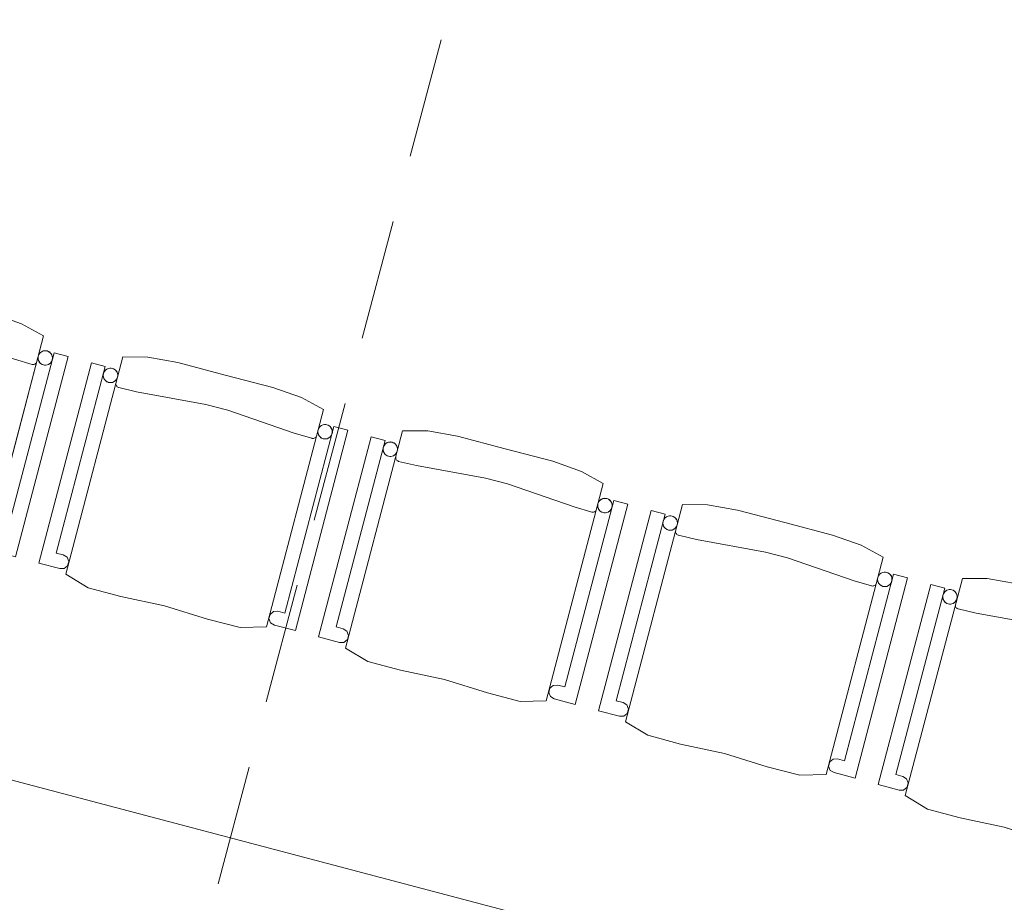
# Model space of a CAD drawing. Header units: millimetres. Extents: x -176817 to 18864955, y -12996033 to 201123.
# Tile 254 of 256: x 171655 to 173696, y 523 to 2353. Entities that reach past the tile are written whole.
import ezdxf
from ezdxf.enums import TextEntityAlignment as Align

# ---------------------------------------------------------------- set-up
doc = ezdxf.new("R2010")
doc.units = ezdxf.units.MM
doc.header["$MEASUREMENT"] = 0
doc.linetypes.add('Przerywana długa', pattern=[390, 250, -140])
for name, color, linetype in [('213-A Wymiarowanie wewnętrzne', 7, 'Continuous'), ('215-A Wymiarowanie wewnętrzne 1_50', 7, 'Continuous'), ('320-W Umeblowanie', 7, 'Continuous'), ('410-K Osie', 7, 'Continuous')]:
    doc.layers.add(name, color=color, linetype=linetype)
doc.styles.add('STYL_AUTOMATYCZNY_4', font='arial.ttf')
doc.styles.add('STYL_AUTOMATYCZNY_8', font='ARIALN.TTF')
doc.dimstyles.new('STYL_AUTOMATYCZNY__3', dxfattribs={"dimtxt": 64.999998, "dimasz": 47.5, "dimexe": 0.18, "dimexo": 0.0625, "dimgap": 0, "dimtad": 1, "dimdec": 1, "dimlfac": 0.1, "dimzin": 0, "dimdsep": 46, "dimtxsty": 'STYL_AUTOMATYCZNY_4', "dimblk": 'ARROWHEAD_11', "dimblk1": 'ARROWHEAD_11', "dimblk2": 'ARROWHEAD_11', "dimcen": 0.09, "dimclrd": 30, "dimclre": 30, "dimclrt": 30, "dimazin": 0, "dimtfac": 1, "dimtdec": 4, "dimtmove": 0, "dimatfit": 3, "dimfxl": 0, "dimtolj": 1, "dimtzin": 0, "dimarcsym": 0})

# ---------------------------------------------------------------- blocks, each defined once
blk = doc.blocks.new('Krzesło 06 27[393]_2', base_point=(171107.6, 1355.6))
at = {"layer": '320-W Umeblowanie', "color": 254, "linetype": 'Continuous', "lineweight": 0, "true_color": 0xcccccc}
for p, q in [((171288.1, 1806.8), (171169.8, 1356.3)), ((171340, 1806.3), (171288.1, 1806.8)), ((171401.9, 1795.2), (171340, 1806.3)), ((171222.8, 1794.4), (171113.8, 1379.2)), ((171150.3, 1400.1), (171251.9, 1786.8)), ((171251.9, 1786.8), (171222.8, 1794.4)), ((171500.6, 1769.3), (171401.9, 1795.2)), ((171599.2, 1743.4), (171500.6, 1769.3)), ((171273.7, 1751), (171273.8, 1752.4)), ((171273.8, 1749.6), (171273.7, 1751)), ((171274.2, 1748.3), (171273.8, 1749.6)), ((171274.8, 1747), (171274.2, 1748.3)), ((171275.6, 1745.8), (171274.8, 1747)), ((171276.6, 1744.9), (171275.6, 1745.8)), ((171277.8, 1744.1), (171276.6, 1744.9)), ((171279, 1743.5), (171277.8, 1744.1)), ((171279.7, 1743.3), (171279, 1743.5)), ((171316.7, 1734.6), (171279.7, 1743.3)), ((171658.6, 1722.6), (171599.2, 1743.4)), ((171460.2, 1708.3), (171316.7, 1734.6)), ((171704, 1697.6), (171658.6, 1722.6)), ((171505.7, 1696.4), (171460.2, 1708.3)), ((171643.6, 1648.8), (171505.7, 1696.4)), ((171585.7, 1247.1), (171704, 1697.6)), ((171725.8, 1662.3), (171624.2, 1275.6)), ((171645.8, 1239.5), (171754.8, 1654.7)), ((171754.8, 1654.7), (171725.8, 1662.3)), ((171680.1, 1638.1), (171643.6, 1648.8)), ((171680.8, 1638), (171680.1, 1638.1)), ((171682.2, 1637.9), (171680.8, 1638)), ((171683.6, 1638), (171682.2, 1637.9)), ((171685, 1638.4), (171683.6, 1638)), ((171686.2, 1638.9), (171685, 1638.4)), ((171687.4, 1639.8), (171686.2, 1638.9)), ((171688.3, 1640.8), (171687.4, 1639.8)), ((171164.8, 1396.3), (171150.3, 1400.1)), ((171172.6, 1391.2), (171164.8, 1396.3)), ((171176, 1382.6), (171172.6, 1391.2)), ((171113.8, 1379.2), (171157.3, 1367.8)), ((171157.3, 1367.8), (171166.4, 1367.8)), ((171166.4, 1367.8), (171173.6, 1373.6)), ((171173.6, 1373.6), (171176, 1382.6)), ((171169.8, 1356.3), (171216.1, 1328.3)), ((171216.1, 1328.3), (171283.9, 1310.2)), ((171283.9, 1310.2), (171374.9, 1290.7)), ((171374.9, 1290.7), (171463.7, 1263)), ((171593.3, 1273), (171590.9, 1264.1)), ((171600.5, 1278.9), (171593.3, 1273)), ((171609.7, 1279.4), (171600.5, 1278.9)), ((171624.2, 1275.6), (171609.7, 1279.4)), ((171463.7, 1263), (171531.6, 1245.5)), ((171531.6, 1245.5), (171585.7, 1247.1)), ((171590.9, 1264.1), (171594.3, 1255.4)), ((171594.3, 1255.4), (171602.2, 1250.9)), ((171602.2, 1250.9), (171645.8, 1239.5))]:
    blk.add_line(p, q, dxfattribs=at)
at = {"layer": '320-W Umeblowanie', "color": 254, "linetype": 'Continuous', "lineweight": 0, "true_color": 0xcccccc, "flags": 128}
for points in [[(171169.8, 1356.3), (171216.1, 1328.3), (171283.9, 1310.2), (171374.9, 1290.7), (171463.7, 1263), (171531.6, 1245.5), (171585.7, 1247.1), (171704, 1697.6), (171658.6, 1722.6), (171599.2, 1743.4), (171500.6, 1769.3), (171401.9, 1795.2), (171340, 1806.3), (171288.1, 1806.8)], [(171113.8, 1379.2), (171157.3, 1367.8), (171166.4, 1367.8), (171173.6, 1373.6), (171176, 1382.6), (171172.6, 1391.2), (171164.8, 1396.3), (171150.3, 1400.1), (171251.9, 1786.8), (171222.8, 1794.4)], [(171266.4, 1783), (171263.8, 1783.4), (171261.2, 1783.4), (171258.6, 1782.9), (171256.1, 1782), (171253.9, 1780.7), (171251.9, 1779), (171250.2, 1777), (171248.9, 1774.8), (171248, 1772.3), (171247.6, 1769.7), (171247.6, 1767.1), (171248.1, 1764.5), (171249, 1762.1), (171250.3, 1759.8), (171252, 1757.8), (171254, 1756.2), (171256.3, 1754.9), (171258.7, 1754), (171261.3, 1753.5), (171263.9, 1753.6), (171266.5, 1754), (171269, 1754.9), (171271.2, 1756.2), (171273.2, 1757.9), (171274.9, 1759.9), (171276.2, 1762.2), (171277.1, 1764.7), (171277.5, 1767.2), (171277.5, 1769.9), (171277, 1772.4), (171276.1, 1774.9), (171274.8, 1777.1), (171273.1, 1779.1), (171271.1, 1780.8), (171268.8, 1782.1)], [(171624.2, 1275.6), (171609.7, 1279.4), (171600.5, 1278.9), (171593.3, 1273), (171590.9, 1264.1), (171594.3, 1255.4), (171602.2, 1250.9), (171645.8, 1239.5), (171754.8, 1654.7), (171725.8, 1662.3)], [(171711.3, 1666.1), (171708.7, 1666.6), (171706.1, 1666.6), (171703.5, 1666.1), (171701.1, 1665.2), (171698.8, 1663.9), (171696.8, 1662.2), (171695.1, 1660.2), (171693.8, 1657.9), (171693, 1655.5), (171692.5, 1652.9), (171692.5, 1650.3), (171693, 1647.7), (171693.9, 1645.2), (171695.2, 1643), (171696.9, 1641), (171698.9, 1639.3), (171701.2, 1638), (171703.7, 1637.1), (171706.2, 1636.7), (171708.8, 1636.7), (171711.4, 1637.2), (171713.9, 1638.1), (171716.1, 1639.4), (171718.1, 1641.1), (171719.8, 1643.1), (171721.1, 1645.4), (171722, 1647.8), (171722.4, 1650.4), (171722.4, 1653), (171721.9, 1655.6), (171721, 1658), (171719.7, 1660.3), (171718, 1662.3), (171716, 1664), (171713.7, 1665.3)]]:
    blk.add_lwpolyline(points, close=True, dxfattribs=at)
at = {"layer": '320-W Umeblowanie', "color": 254, "linetype": 'Continuous', "lineweight": 0, "true_color": 0xcccccc}
for centre, start_param, end_param in [((171262.5, 1768.5), 4.712389, 7.853982), ((171262.5, 1768.5), 1.570796, 4.712389), ((171707.5, 1651.6), 4.712389, 7.853982), ((171707.5, 1651.6), 1.570796, 4.712389)]:
    blk.add_ellipse(centre, major_axis=(-14.5, 3.8), ratio=0.9996, start_param=start_param, end_param=end_param, dxfattribs=at)
blk = doc.blocks.new('Krzesło 06 27[394]_2', base_point=(171687.7, 1202.5))
at = {"layer": '320-W Umeblowanie', "color": 254, "linetype": 'Continuous', "lineweight": 0, "true_color": 0xcccccc}
for p, q in [((171868.3, 1653.7), (171750, 1203.2)), ((171920.1, 1653.2), (171868.3, 1653.7)), ((171803, 1641.3), (171693.9, 1226.1)), ((171730.4, 1247), (171832, 1633.7)), ((171832, 1633.7), (171803, 1641.3)), ((171982, 1642.1), (171920.1, 1653.2)), ((172080.7, 1616.2), (171982, 1642.1)), ((172179.4, 1590.3), (172080.7, 1616.2)), ((171853.9, 1597.9), (171854, 1599.3)), ((171854, 1596.5), (171853.9, 1597.9)), ((171854.4, 1595.2), (171854, 1596.5)), ((171855, 1593.9), (171854.4, 1595.2)), ((171855.8, 1592.8), (171855, 1593.9)), ((171856.8, 1591.8), (171855.8, 1592.8)), ((171857.9, 1591), (171856.8, 1591.8)), ((171859.2, 1590.4), (171857.9, 1591)), ((171859.9, 1590.2), (171859.2, 1590.4)), ((171896.9, 1581.5), (171859.9, 1590.2)), ((172040.4, 1555.2), (171896.9, 1581.5)), ((172238.7, 1569.5), (172179.4, 1590.3)), ((172085.8, 1543.3), (172040.4, 1555.2)), ((172284.2, 1544.5), (172238.7, 1569.5)), ((172223.8, 1495.7), (172085.8, 1543.3)), ((172165.9, 1094), (172284.2, 1544.5)), ((172305.9, 1509.2), (172204.4, 1122.5)), ((172260.3, 1485.1), (172223.8, 1495.7)), ((172225.9, 1086.4), (172334.9, 1501.6)), ((172334.9, 1501.6), (172305.9, 1509.2)), ((172261, 1484.9), (172260.3, 1485.1)), ((172262.4, 1484.8), (172261, 1484.9)), ((172263.7, 1484.9), (172262.4, 1484.8)), ((172265.1, 1485.3), (172263.7, 1484.9)), ((172266.4, 1485.9), (172265.1, 1485.3)), ((172267.5, 1486.7), (172266.4, 1485.9)), ((172268.5, 1487.7), (172267.5, 1486.7)), ((171744.9, 1243.2), (171730.4, 1247)), ((171693.9, 1226.1), (171737.5, 1214.7)), ((171752.7, 1238.2), (171744.9, 1243.2)), ((171756.1, 1229.5), (171752.7, 1238.2)), ((171753.8, 1220.6), (171756.1, 1229.5)), ((171737.5, 1214.7), (171746.6, 1214.7)), ((171746.6, 1214.7), (171753.8, 1220.6)), ((171750, 1203.2), (171796.3, 1175.2)), ((171796.3, 1175.2), (171864, 1157.2)), ((171864, 1157.2), (171955, 1137.6)), ((171955, 1137.6), (172043.9, 1109.9)), ((172180.6, 1125.8), (172173.4, 1119.9)), ((172189.9, 1126.3), (172180.6, 1125.8)), ((172204.4, 1122.5), (172189.9, 1126.3)), ((172043.9, 1109.9), (172111.8, 1092.4)), ((172173.4, 1119.9), (172171.1, 1111)), ((172171.1, 1111), (172174.4, 1102.3)), ((172174.4, 1102.3), (172182.4, 1097.8)), ((172111.8, 1092.4), (172165.9, 1094)), ((172182.4, 1097.8), (172225.9, 1086.4))]:
    blk.add_line(p, q, dxfattribs=at)
at = {"layer": '320-W Umeblowanie', "color": 254, "linetype": 'Continuous', "lineweight": 0, "true_color": 0xcccccc, "flags": 128}
for points in [[(171750, 1203.2), (171796.3, 1175.2), (171864, 1157.2), (171955, 1137.6), (172043.9, 1109.9), (172111.8, 1092.4), (172165.9, 1094), (172284.2, 1544.5), (172238.7, 1569.5), (172179.4, 1590.3), (172080.7, 1616.2), (171982, 1642.1), (171920.1, 1653.2), (171868.3, 1653.7)], [(171693.9, 1226.1), (171737.5, 1214.7), (171746.6, 1214.7), (171753.8, 1220.6), (171756.1, 1229.5), (171752.7, 1238.2), (171744.9, 1243.2), (171730.4, 1247), (171832, 1633.7), (171803, 1641.3)], [(171846.5, 1629.9), (171843.9, 1630.3), (171841.3, 1630.3), (171838.7, 1629.9), (171836.3, 1629), (171834, 1627.6), (171832, 1625.9), (171830.4, 1623.9), (171829.1, 1621.7), (171828.2, 1619.2), (171827.7, 1616.6), (171827.8, 1614), (171828.2, 1611.4), (171829.1, 1609), (171830.4, 1606.7), (171832.1, 1604.7), (171834.2, 1603.1), (171836.4, 1601.8), (171838.9, 1600.9), (171841.5, 1600.5), (171844.1, 1600.5), (171846.6, 1600.9), (171849.1, 1601.8), (171851.4, 1603.2), (171853.4, 1604.8), (171855, 1606.9), (171856.3, 1609.1), (171857.2, 1611.6), (171857.6, 1614.2), (171857.6, 1616.8), (171857.2, 1619.3), (171856.3, 1621.8), (171854.9, 1624.1), (171853.2, 1626.1), (171851.2, 1627.7), (171849, 1629)], [(172291.4, 1513.1), (172288.8, 1513.5), (172286.2, 1513.5), (172283.6, 1513), (172281.2, 1512.1), (172278.9, 1510.8), (172276.9, 1509.1), (172275.3, 1507.1), (172274, 1504.8), (172273.1, 1502.4), (172272.7, 1499.8), (172272.7, 1497.2), (172273.1, 1494.6), (172274, 1492.2), (172275.4, 1489.9), (172277.1, 1487.9), (172279.1, 1486.2), (172281.3, 1484.9), (172283.8, 1484.1), (172286.4, 1483.6), (172289, 1483.6), (172291.6, 1484.1), (172294, 1485), (172296.3, 1486.3), (172298.3, 1488), (172299.9, 1490), (172301.2, 1492.3), (172302.1, 1494.7), (172302.6, 1497.3), (172302.5, 1499.9), (172302.1, 1502.5), (172301.2, 1505), (172299.8, 1507.2), (172298.2, 1509.2), (172296.1, 1510.9), (172293.9, 1512.2)], [(172204.4, 1122.5), (172189.9, 1126.3), (172180.6, 1125.8), (172173.4, 1119.9), (172171.1, 1111), (172174.4, 1102.3), (172182.4, 1097.8), (172225.9, 1086.4), (172334.9, 1501.6), (172305.9, 1509.2)]]:
    blk.add_lwpolyline(points, close=True, dxfattribs=at)
at = {"layer": '320-W Umeblowanie', "color": 254, "linetype": 'Continuous', "lineweight": 0, "true_color": 0xcccccc}
for centre, start_param, end_param in [((171842.7, 1615.4), 4.712389, 7.853982), ((171842.7, 1615.4), 1.570796, 4.712389), ((172287.6, 1498.6), 4.712389, 7.853982), ((172287.6, 1498.6), 1.570796, 4.712389)]:
    blk.add_ellipse(centre, major_axis=(-14.5, 3.8), ratio=0.9996, start_param=start_param, end_param=end_param, dxfattribs=at)
blk = doc.blocks.new('Krzesło 06 27[395]_2', base_point=(172267.9, 1049.4))
at = {"layer": '320-W Umeblowanie', "color": 254, "linetype": 'Continuous', "lineweight": 0, "true_color": 0xcccccc}
for p, q in [((172448.4, 1500.7), (172330.1, 1050.1)), ((172500.3, 1500.1), (172448.4, 1500.7)), ((172562.2, 1489.1), (172500.3, 1500.1)), ((172383.1, 1488.2), (172274.1, 1073)), ((172310.6, 1093.9), (172412.1, 1480.6)), ((172412.1, 1480.6), (172383.1, 1488.2)), ((172660.9, 1463.1), (172562.2, 1489.1)), ((172759.5, 1437.2), (172660.9, 1463.1)), ((172434, 1444.8), (172434.1, 1446.2)), ((172434.1, 1443.4), (172434, 1444.8)), ((172434.5, 1442.1), (172434.1, 1443.4)), ((172435.1, 1440.8), (172434.5, 1442.1)), ((172435.9, 1439.7), (172435.1, 1440.8)), ((172436.9, 1438.7), (172435.9, 1439.7)), ((172438.1, 1437.9), (172436.9, 1438.7)), ((172439.3, 1437.3), (172438.1, 1437.9)), ((172440, 1437.1), (172439.3, 1437.3)), ((172477, 1428.4), (172440, 1437.1)), ((172818.9, 1416.4), (172759.5, 1437.2)), ((172620.5, 1402.1), (172477, 1428.4)), ((172864.3, 1391.4), (172818.9, 1416.4)), ((172666, 1390.2), (172620.5, 1402.1)), ((172803.9, 1342.6), (172666, 1390.2)), ((172746, 940.9), (172864.3, 1391.4)), ((172886.1, 1356.2), (172784.5, 969.4)), ((172806, 933.3), (172915.1, 1348.5)), ((172915.1, 1348.5), (172886.1, 1356.2)), ((172840.4, 1332), (172803.9, 1342.6)), ((172841.1, 1331.8), (172840.4, 1332)), ((172842.5, 1331.7), (172841.1, 1331.8)), ((172843.9, 1331.8), (172842.5, 1331.7)), ((172845.2, 1332.2), (172843.9, 1331.8)), ((172846.5, 1332.8), (172845.2, 1332.2)), ((172847.6, 1333.6), (172846.5, 1332.8)), ((172848.6, 1334.6), (172847.6, 1333.6)), ((172325.1, 1090.1), (172310.6, 1093.9)), ((172332.9, 1085.1), (172325.1, 1090.1)), ((172336.2, 1076.4), (172332.9, 1085.1)), ((172274.1, 1073), (172317.6, 1061.6)), ((172317.6, 1061.6), (172326.7, 1061.6)), ((172326.7, 1061.6), (172333.9, 1067.5)), ((172333.9, 1067.5), (172336.2, 1076.4)), ((172330.1, 1050.1), (172376.4, 1022.2)), ((172376.4, 1022.2), (172444.2, 1004.1)), ((172444.2, 1004.1), (172535.2, 984.5)), ((172535.2, 984.5), (172624, 956.9)), ((172753.6, 966.8), (172751.2, 957.9)), ((172760.7, 972.7), (172753.6, 966.8)), ((172770, 973.2), (172760.7, 972.7)), ((172784.5, 969.4), (172770, 973.2)), ((172624, 956.9), (172691.9, 939.3)), ((172691.9, 939.3), (172746, 940.9)), ((172751.2, 957.9), (172754.6, 949.3)), ((172754.6, 949.3), (172762.5, 944.8)), ((172762.5, 944.8), (172806, 933.3))]:
    blk.add_line(p, q, dxfattribs=at)
at = {"layer": '320-W Umeblowanie', "color": 254, "linetype": 'Continuous', "lineweight": 0, "true_color": 0xcccccc, "flags": 128}
for points in [[(172330.1, 1050.1), (172376.4, 1022.2), (172444.2, 1004.1), (172535.2, 984.5), (172624, 956.9), (172691.9, 939.3), (172746, 940.9), (172864.3, 1391.4), (172818.9, 1416.4), (172759.5, 1437.2), (172660.9, 1463.1), (172562.2, 1489.1), (172500.3, 1500.1), (172448.4, 1500.7)], [(172274.1, 1073), (172317.6, 1061.6), (172326.7, 1061.6), (172333.9, 1067.5), (172336.2, 1076.4), (172332.9, 1085.1), (172325.1, 1090.1), (172310.6, 1093.9), (172412.1, 1480.6), (172383.1, 1488.2)], [(172426.6, 1476.8), (172424.1, 1477.3), (172421.5, 1477.2), (172418.9, 1476.8), (172416.4, 1475.9), (172414.2, 1474.6), (172412.2, 1472.9), (172410.5, 1470.9), (172409.2, 1468.6), (172408.3, 1466.1), (172407.9, 1463.5), (172407.9, 1460.9), (172408.4, 1458.4), (172409.3, 1455.9), (172410.6, 1453.7), (172412.3, 1451.7), (172414.3, 1450), (172416.6, 1448.7), (172419, 1447.8), (172421.6, 1447.4), (172424.2, 1447.4), (172426.8, 1447.8), (172429.2, 1448.8), (172431.5, 1450.1), (172433.5, 1451.8), (172435.2, 1453.8), (172436.5, 1456), (172437.3, 1458.5), (172437.8, 1461.1), (172437.8, 1463.7), (172437.3, 1466.3), (172436.4, 1468.7), (172435.1, 1471), (172433.4, 1473), (172431.4, 1474.6), (172429.1, 1475.9)], [(172784.5, 969.4), (172770, 973.2), (172760.7, 972.7), (172753.6, 966.8), (172751.2, 957.9), (172754.6, 949.3), (172762.5, 944.8), (172806, 933.3), (172915.1, 1348.5), (172886.1, 1356.2)], [(172871.6, 1360), (172869, 1360.4), (172866.4, 1360.4), (172863.8, 1359.9), (172861.3, 1359), (172859.1, 1357.7), (172857.1, 1356), (172855.4, 1354), (172854.1, 1351.7), (172853.2, 1349.3), (172852.8, 1346.7), (172852.8, 1344.1), (172853.3, 1341.5), (172854.2, 1339.1), (172855.5, 1336.8), (172857.2, 1334.8), (172859.2, 1333.1), (172861.5, 1331.9), (172863.9, 1331), (172866.5, 1330.5), (172869.1, 1330.5), (172871.7, 1331), (172874.2, 1331.9), (172876.4, 1333.2), (172878.4, 1334.9), (172880.1, 1336.9), (172881.4, 1339.2), (172882.3, 1341.7), (172882.7, 1344.2), (172882.7, 1346.9), (172882.2, 1349.4), (172881.3, 1351.9), (172880, 1354.1), (172878.3, 1356.1), (172876.3, 1357.8), (172874, 1359.1)]]:
    blk.add_lwpolyline(points, close=True, dxfattribs=at)
at = {"layer": '320-W Umeblowanie', "color": 254, "linetype": 'Continuous', "lineweight": 0, "true_color": 0xcccccc}
for centre, start_param, end_param in [((172422.8, 1462.3), 4.712389, 7.853982), ((172422.8, 1462.3), 1.570796, 4.712389), ((172867.7, 1345.5), 4.712389, 7.853982), ((172867.7, 1345.5), 1.570796, 4.712389)]:
    blk.add_ellipse(centre, major_axis=(-14.5, 3.8), ratio=0.9996, start_param=start_param, end_param=end_param, dxfattribs=at)
blk = doc.blocks.new('Krzesło 06 27[396]_2', base_point=(172848, 896.3))
at = {"layer": '320-W Umeblowanie', "color": 254, "linetype": 'Continuous', "lineweight": 0, "true_color": 0xcccccc}
for p, q in [((173028.6, 1347.6), (172910.2, 897.1)), ((173080.4, 1347), (173028.6, 1347.6)), ((172963.3, 1335.1), (172854.2, 919.9)), ((172890.7, 940.8), (172992.3, 1327.5)), ((172992.3, 1327.5), (172963.3, 1335.1)), ((173142.3, 1336), (173080.4, 1347)), ((173241, 1310.1), (173142.3, 1336)), ((173339.7, 1284.1), (173241, 1310.1)), ((173014.1, 1291.7), (173014.3, 1293.1)), ((173014.3, 1290.4), (173014.1, 1291.7)), ((173014.6, 1289), (173014.3, 1290.4)), ((173015.2, 1287.7), (173014.6, 1289)), ((173016.1, 1286.6), (173015.2, 1287.7)), ((173017, 1285.6), (173016.1, 1286.6)), ((173018.2, 1284.8), (173017, 1285.6)), ((173019.5, 1284.2), (173018.2, 1284.8)), ((173020.1, 1284), (173019.5, 1284.2)), ((173057.2, 1275.4), (173020.1, 1284)), ((173200.7, 1249), (173057.2, 1275.4)), ((173399, 1263.3), (173339.7, 1284.1)), ((173246.1, 1237.1), (173200.7, 1249)), ((173444.5, 1238.4), (173399, 1263.3)), ((173384.1, 1189.5), (173246.1, 1237.1)), ((173326.1, 787.8), (173444.5, 1238.4)), ((173466.2, 1203.1), (173364.6, 816.4)), ((173420.6, 1178.9), (173384.1, 1189.5)), ((173386.2, 780.2), (173495.2, 1195.4)), ((173495.2, 1195.4), (173466.2, 1203.1)), ((173421.2, 1178.7), (173420.6, 1178.9)), ((173422.6, 1178.6), (173421.2, 1178.7)), ((173424, 1178.7), (173422.6, 1178.6)), ((173425.4, 1179.1), (173424, 1178.7)), ((173426.6, 1179.7), (173425.4, 1179.1)), ((173427.8, 1180.5), (173426.6, 1179.7)), ((173428.8, 1181.5), (173427.8, 1180.5)), ((172905.2, 937), (172890.7, 940.8)), ((172854.2, 919.9), (172897.7, 908.5)), ((172913, 932), (172905.2, 937)), ((172916.4, 923.4), (172913, 932)), ((172914, 914.4), (172916.4, 923.4)), ((172897.7, 908.5), (172906.9, 908.5)), ((172906.9, 908.5), (172914, 914.4)), ((172910.2, 897.1), (172956.6, 869.1)), ((172956.6, 869.1), (173024.3, 851)), ((173024.3, 851), (173115.3, 831.4)), ((173115.3, 831.4), (173204.2, 803.8)), ((173340.9, 819.6), (173333.7, 813.8)), ((173350.1, 820.2), (173340.9, 819.6)), ((173364.6, 816.4), (173350.1, 820.2)), ((173204.2, 803.8), (173272, 786.2)), ((173333.7, 813.8), (173331.4, 804.8)), ((173331.4, 804.8), (173334.7, 796.2)), ((173334.7, 796.2), (173342.7, 791.7)), ((173272, 786.2), (173326.1, 787.8)), ((173342.7, 791.7), (173386.2, 780.2))]:
    blk.add_line(p, q, dxfattribs=at)
at = {"layer": '320-W Umeblowanie', "color": 254, "linetype": 'Continuous', "lineweight": 0, "true_color": 0xcccccc, "flags": 128}
for points in [[(172910.2, 897.1), (172956.6, 869.1), (173024.3, 851), (173115.3, 831.4), (173204.2, 803.8), (173272, 786.2), (173326.1, 787.8), (173444.5, 1238.4), (173399, 1263.3), (173339.7, 1284.1), (173241, 1310.1), (173142.3, 1336), (173080.4, 1347), (173028.6, 1347.6)], [(172854.2, 919.9), (172897.7, 908.5), (172906.9, 908.5), (172914, 914.4), (172916.4, 923.4), (172913, 932), (172905.2, 937), (172890.7, 940.8), (172992.3, 1327.5), (172963.3, 1335.1)], [(173006.8, 1323.7), (173004.2, 1324.2), (173001.6, 1324.2), (172999, 1323.7), (172996.6, 1322.8), (172994.3, 1321.5), (172992.3, 1319.8), (172990.6, 1317.8), (172989.4, 1315.5), (172988.5, 1313), (172988, 1310.5), (172988, 1307.8), (172988.5, 1305.3), (172989.4, 1302.8), (172990.7, 1300.6), (172992.4, 1298.6), (172994.4, 1296.9), (172996.7, 1295.6), (172999.2, 1294.7), (173001.7, 1294.3), (173004.4, 1294.3), (173006.9, 1294.8), (173009.4, 1295.7), (173011.6, 1297), (173013.6, 1298.7), (173015.3, 1300.7), (173016.6, 1303), (173017.5, 1305.4), (173017.9, 1308), (173017.9, 1310.6), (173017.4, 1313.2), (173016.5, 1315.6), (173015.2, 1317.9), (173013.5, 1319.9), (173011.5, 1321.6), (173009.2, 1322.8)], [(173451.7, 1206.9), (173449.1, 1207.3), (173446.5, 1207.3), (173443.9, 1206.9), (173441.5, 1205.9), (173439.2, 1204.6), (173437.2, 1202.9), (173435.6, 1200.9), (173434.3, 1198.7), (173433.4, 1196.2), (173432.9, 1193.6), (173433, 1191), (173433.4, 1188.4), (173434.3, 1186), (173435.6, 1183.7), (173437.3, 1181.7), (173439.3, 1180.1), (173441.6, 1178.8), (173444.1, 1177.9), (173446.7, 1177.4), (173449.3, 1177.5), (173451.8, 1177.9), (173454.3, 1178.8), (173456.6, 1180.1), (173458.6, 1181.8), (173460.2, 1183.8), (173461.5, 1186.1), (173462.4, 1188.6), (173462.8, 1191.2), (173462.8, 1193.8), (173462.4, 1196.3), (173461.5, 1198.8), (173460.1, 1201), (173458.4, 1203), (173456.4, 1204.7), (173454.2, 1206)], [(173364.6, 816.4), (173350.1, 820.2), (173340.9, 819.6), (173333.7, 813.8), (173331.4, 804.8), (173334.7, 796.2), (173342.7, 791.7), (173386.2, 780.2), (173495.2, 1195.4), (173466.2, 1203.1)]]:
    blk.add_lwpolyline(points, close=True, dxfattribs=at)
at = {"layer": '320-W Umeblowanie', "color": 254, "linetype": 'Continuous', "lineweight": 0, "true_color": 0xcccccc}
for centre, start_param, end_param in [((173003, 1309.2), 4.712389, 7.853982), ((173003, 1309.2), 1.570796, 4.712389), ((173447.9, 1192.4), 4.712389, 7.853982), ((173447.9, 1192.4), 1.570796, 4.712389)]:
    blk.add_ellipse(centre, major_axis=(-14.5, 3.8), ratio=0.9996, start_param=start_param, end_param=end_param, dxfattribs=at)
blk = doc.blocks.new('Krzesło 06 27[397]_2', base_point=(173428.2, 743.2))
at = {"layer": '320-W Umeblowanie', "color": 254, "linetype": 'Continuous', "lineweight": 0, "true_color": 0xcccccc}
for p, q in [((173608.7, 1194.5), (173490.4, 744)), ((173660.5, 1193.9), (173608.7, 1194.5)), ((173722.5, 1182.9), (173660.5, 1193.9)), ((173543.4, 1182.1), (173434.4, 766.9)), ((173470.9, 787.7), (173572.4, 1174.4)), ((173572.4, 1174.4), (173543.4, 1182.1)), ((173821.1, 1157), (173722.5, 1182.9)), ((173919.8, 1131.1), (173821.1, 1157)), ((173594.3, 1138.7), (173594.4, 1140.1)), ((173594.4, 1137.3), (173594.3, 1138.7)), ((173594.8, 1135.9), (173594.4, 1137.3)), ((173595.4, 1134.7), (173594.8, 1135.9)), ((173596.2, 1133.5), (173595.4, 1134.7)), ((173597.2, 1132.5), (173596.2, 1133.5)), ((173598.3, 1131.7), (173597.2, 1132.5)), ((173599.6, 1131.1), (173598.3, 1131.7)), ((173600.3, 1131), (173599.6, 1131.1)), ((173637.3, 1122.3), (173600.3, 1131)), ((173979.2, 1110.2), (173919.8, 1131.1)), ((173780.8, 1096), (173637.3, 1122.3)), ((174024.6, 1085.3), (173979.2, 1110.2)), ((173826.3, 1084), (173780.8, 1096)), ((173964.2, 1036.4), (173826.3, 1084)), ((173906.3, 634.7), (174024.6, 1085.3)), ((174046.3, 1050), (173944.8, 663.3)), ((173966.3, 627.2), (174075.4, 1042.4)), ((174075.4, 1042.4), (174046.3, 1050)), ((174000.7, 1025.8), (173964.2, 1036.4)), ((174001.4, 1025.6), (174000.7, 1025.8)), ((174002.8, 1025.5), (174001.4, 1025.6)), ((174004.2, 1025.6), (174002.8, 1025.5)), ((174005.5, 1026), (174004.2, 1025.6)), ((174006.8, 1026.6), (174005.5, 1026)), ((174007.9, 1027.4), (174006.8, 1026.6)), ((174008.9, 1028.4), (174007.9, 1027.4)), ((173485.4, 783.9), (173470.9, 787.7)), ((173493.2, 778.9), (173485.4, 783.9)), ((173496.5, 770.3), (173493.2, 778.9)), ((173434.4, 766.9), (173477.9, 755.4)), ((173477.9, 755.4), (173487, 755.4)), ((173487, 755.4), (173494.2, 761.3)), ((173494.2, 761.3), (173496.5, 770.3)), ((173490.4, 744), (173536.7, 716)), ((173536.7, 716), (173604.5, 697.9)), ((173604.5, 697.9), (173695.4, 678.4)), ((173695.4, 678.4), (173784.3, 650.7)), ((173913.9, 660.7), (173911.5, 651.7)), ((173921, 666.5), (173913.9, 660.7)), ((173930.3, 667.1), (173921, 666.5)), ((173944.8, 663.3), (173930.3, 667.1)), ((173784.3, 650.7), (173852.2, 633.1)), ((173852.2, 633.1), (173906.3, 634.7)), ((173911.5, 651.7), (173914.9, 643.1)), ((173914.9, 643.1), (173922.8, 638.6)), ((173922.8, 638.6), (173966.3, 627.2))]:
    blk.add_line(p, q, dxfattribs=at)
at = {"layer": '320-W Umeblowanie', "color": 254, "linetype": 'Continuous', "lineweight": 0, "true_color": 0xcccccc, "flags": 128}
for points in [[(173490.4, 744), (173536.7, 716), (173604.5, 697.9), (173695.4, 678.4), (173784.3, 650.7), (173852.2, 633.1), (173906.3, 634.7), (174024.6, 1085.3), (173979.2, 1110.2), (173919.8, 1131.1), (173821.1, 1157), (173722.5, 1182.9), (173660.5, 1193.9), (173608.7, 1194.5)], [(173434.4, 766.9), (173477.9, 755.4), (173487, 755.4), (173494.2, 761.3), (173496.5, 770.3), (173493.2, 778.9), (173485.4, 783.9), (173470.9, 787.7), (173572.4, 1174.4), (173543.4, 1182.1)], [(173586.9, 1170.6), (173584.3, 1171.1), (173581.7, 1171.1), (173579.2, 1170.6), (173576.7, 1169.7), (173574.5, 1168.4), (173572.5, 1166.7), (173570.8, 1164.7), (173569.5, 1162.4), (173568.6, 1160), (173568.2, 1157.4), (173568.2, 1154.8), (173568.6, 1152.2), (173569.6, 1149.7), (173570.9, 1147.5), (173572.6, 1145.5), (173574.6, 1143.8), (173576.8, 1142.5), (173579.3, 1141.6), (173581.9, 1141.2), (173584.5, 1141.2), (173587.1, 1141.7), (173589.5, 1142.6), (173591.8, 1143.9), (173593.8, 1145.6), (173595.4, 1147.6), (173596.7, 1149.9), (173597.6, 1152.3), (173598.1, 1154.9), (173598.1, 1157.5), (173597.6, 1160.1), (173596.7, 1162.5), (173595.4, 1164.8), (173593.7, 1166.8), (173591.7, 1168.5), (173589.4, 1169.8)], [(173944.8, 663.3), (173930.3, 667.1), (173921, 666.5), (173913.9, 660.7), (173911.5, 651.7), (173914.9, 643.1), (173922.8, 638.6), (173966.3, 627.2), (174075.4, 1042.4), (174046.3, 1050)], [(174031.8, 1053.8), (174029.3, 1054.2), (174026.6, 1054.2), (174024.1, 1053.8), (174021.6, 1052.9), (174019.4, 1051.5), (174017.4, 1049.9), (174015.7, 1047.8), (174014.4, 1045.6), (174013.5, 1043.1), (174013.1, 1040.5), (174013.1, 1037.9), (174013.6, 1035.3), (174014.5, 1032.9), (174015.8, 1030.6), (174017.5, 1028.6), (174019.5, 1027), (174021.8, 1025.7), (174024.2, 1024.8), (174026.8, 1024.4), (174029.4, 1024.4), (174032, 1024.8), (174034.4, 1025.7), (174036.7, 1027.1), (174038.7, 1028.8), (174040.4, 1030.8), (174041.7, 1033), (174042.5, 1035.5), (174043, 1038.1), (174043, 1040.7), (174042.5, 1043.3), (174041.6, 1045.7), (174040.3, 1048), (174038.6, 1050), (174036.6, 1051.6), (174034.3, 1052.9)]]:
    blk.add_lwpolyline(points, close=True, dxfattribs=at)
at = {"layer": '320-W Umeblowanie', "color": 254, "linetype": 'Continuous', "lineweight": 0, "true_color": 0xcccccc}
for centre, start_param, end_param in [((173583.1, 1156.1), 4.712389, 7.853982), ((173583.1, 1156.1), 1.570796, 4.712389), ((174028, 1039.3), 4.712389, 7.853982), ((174028, 1039.3), 1.570796, 4.712389)]:
    blk.add_ellipse(centre, major_axis=(-14.5, 3.8), ratio=0.9996, start_param=start_param, end_param=end_param, dxfattribs=at)
blk = doc.blocks.new('*D3111')
at = {"layer": '213-A Wymiarowanie wewnętrzne', "linetype": 'Continuous', "lineweight": 200}
for points in [[(165953.6, 2272.8), (165954.5, 2268), (165957.2, 2264), (165961.3, 2261.3), (165966.1, 2260.3), (165970.8, 2261.3), (165974.9, 2264), (165977.6, 2268), (165978.6, 2272.8), (165977.6, 2277.6), (165974.9, 2281.7), (165970.8, 2284.4), (165966.1, 2285.3), (165961.3, 2284.4), (165957.2, 2281.7), (165954.5, 2277.6)], [(175975.5, -371.7), (175976.5, -376.5), (175979.2, -380.5), (175983.2, -383.3), (175988, -384.2), (175992.8, -383.3), (175996.9, -380.5), (175999.6, -376.5), (176000.5, -371.7), (175999.6, -366.9), (175996.9, -362.9), (175992.8, -360.2), (175988, -359.2), (175983.2, -360.2), (175979.2, -362.9), (175976.5, -366.9)]]:
    blk.add_hatch(color=30, dxfattribs=at).paths.add_polyline_path(points)
at = {"layer": '213-A Wymiarowanie wewnętrzne', "color": 30, "linetype": 'Continuous', "lineweight": 0}
for p, q in [((165978, 2318.2), (165969.3, 2284.9)), ((175975.9, -368.5), (165978.1, 2269.6)), ((165962.9, 2260.7), (165954.1, 2227.5))]:
    blk.add_line(p, q, dxfattribs=at)
blk.add_circle((165966.1, 2272.8), 12.5, dxfattribs=at)
at = {"layer": '213-A Wymiarowanie wewnętrzne', "color": 30, "lineweight": 200, "insert": (170836.6, 1001.1), "char_height": 65, "attachment_point": 7, "rotation": 345.218, "style": 'STYL_AUTOMATYCZNY_4'}
blk.add_mtext('\\A1;{\\pql;\\fArial|b0|i0|c238|p0;\\W1.000000;1\xa0036,5}', dxfattribs=at)
blk = doc.blocks.new('ARROWHEAD_11')
at = {"color": 0, "linetype": 'Continuous', "lineweight": 0}
blk.add_line((0, 0), (-1, 0), dxfattribs=at)
at = {"color": 0, "linetype": 'Continuous', "lineweight": 0, "const_width": 0.25, "flags": 128}
blk.add_lwpolyline([(-0.125, 0, 1), (0.125, 0, 1)], format="xyb", close=True, dxfattribs=at)
blk = doc.blocks.new('*D3777')
at = {"layer": '215-A Wymiarowanie wewnętrzne 1_50', "linetype": 'Continuous', "lineweight": 200}
for points in [[(175896.6, 2621.6), (175897.6, 2616.8), (175900.3, 2612.8), (175904.4, 2610.1), (175909.1, 2609.1), (175913.9, 2610.1), (175918, 2612.8), (175920.7, 2616.8), (175921.6, 2621.6), (175920.7, 2626.4), (175918, 2630.5), (175913.9, 2633.2), (175909.1, 2634.1), (175904.4, 2633.2), (175900.3, 2630.5), (175897.6, 2626.4)], [(172827.4, -9010), (172828.3, -9014.7), (172831, -9018.8), (172835.1, -9021.5), (172839.9, -9022.5), (172844.6, -9021.5), (172848.7, -9018.8), (172851.4, -9014.7), (172852.4, -9010), (172851.4, -9005.2), (172848.7, -9001.1), (172844.6, -8998.4), (172839.9, -8997.5), (172835.1, -8998.4), (172831, -9001.1), (172828.3, -9005.2)]]:
    blk.add_hatch(color=30, dxfattribs=at).paths.add_polyline_path(points)
at = {"layer": '215-A Wymiarowanie wewnętrzne 1_50', "color": 30, "linetype": 'Continuous', "lineweight": 0}
for p, q in [((175897, 2624.8), (175863.8, 2633.6)), ((175954.5, 2609.7), (175921.2, 2618.4)), ((172843, -8997.9), (175905.9, 2609.5)), ((172827.8, -9006.8), (172794.5, -8998)), ((172885.2, -9021.9), (172851.9, -9013.2))]:
    blk.add_line(p, q, dxfattribs=at)
for centre in [(175909.1, 2621.6), (172839.9, -9010)]:
    blk.add_circle(centre, 12.5, dxfattribs=at)
at = {"layer": '215-A Wymiarowanie wewnętrzne 1_50', "color": 30, "lineweight": 200, "char_height": 65, "attachment_point": 7, "rotation": 75.218, "style": 'STYL_AUTOMATYCZNY_4'}
for s, insert in [('\\A1;{\\pql;\\fArial|b0|i0|c238|p0;\\W1.000000;12,5}', (175890.4, 2601.5)), ('\\A1;{\\pql;\\fArial|b0|i0|c238|p0;\\W1.000000;1\xa0203}', (174333.5, -3298.7))]:
    blk.add_mtext(s, dxfattribs=dict(at, insert=insert))
blk = doc.blocks.new('Standardowy znacznik osi[646]_2', base_point=(189711.8, 67432.3))
at = {"layer": '410-K Osie', "color": 5, "linetype": 'Przerywana długa', "lineweight": 0}
blk.add_line((188946.4, 64531.6), (167940.7, -15073.1), dxfattribs=at)
at = {"layer": '410-K Osie', "color": 7, "lineweight": 0, "style": 'STYL_AUTOMATYCZNY_8'}
for tag, p in [('AC_MarkerText_1_0', (189764.8, 67601.9)), ('AC_MarkerText_1_1', (167164.4, -18046))]:
    blk.add_attdef(tag, text='', height=100, rotation=345.218, dxfattribs=at).set_placement(p, align=Align.TOP_CENTER)

msp = doc.modelspace()

# ---------------------------------------------------------------- block references
at = {"layer": '320-W Umeblowanie', "color": 254, "linetype": 'Continuous', "lineweight": 0, "true_color": 0xcccccc}
for name, p in [('Krzesło 06 27[393]_2', (171107.59, 1355.58)), ('Krzesło 06 27[394]_2', (171687.73, 1202.49)), ('Krzesło 06 27[395]_2', (172267.87, 1049.41)), ('Krzesło 06 27[396]_2', (172848.02, 896.32)), ('Krzesło 06 27[397]_2', (173428.16, 743.24))]:
    msp.add_blockref(name, p, dxfattribs=at)
at = {"layer": '410-K Osie', "color": 5, "linetype": 'Continuous', "lineweight": 0}
msp.add_blockref('Standardowy znacznik osi[646]_2', (189711.85, 67432.33), dxfattribs=at)

# ---------------------------------------------------------------- dimensions: what is measured, and where the dimension line sits
at = {"layer": '213-A Wymiarowanie wewnętrzne', "color": 30, "linetype": 'Continuous', "lineweight": 200}
dim = msp.add_linear_dim(base=(165966.06, 2272.83), p1=(176702.2, 2334.79), p2=(165848.48, 1827.23), angle=165.21803, dimstyle='STYL_AUTOMATYCZNY__3', dxfattribs=at)
dim.commit()
dim.dimension.update_dxf_attribs({"geometry": '*D3111', "text_midpoint": (170986.21, 995.2), "dimtype": 160, "text_rotation": 345.21803})
at = {"layer": '215-A Wymiarowanie wewnętrzne 1_50', "color": 30, "linetype": 'Continuous', "lineweight": 200}
dim = msp.add_linear_dim(base=(175909.14, 2621.63), p1=(173748.01, -9249.61), p2=(171693.03, 3734.15), angle=75.21803, dimstyle='STYL_AUTOMATYCZNY__3', dxfattribs=at)
dim.commit()
dim.dimension.update_dxf_attribs({"geometry": '*D3777', "text_midpoint": (174330.49, -3182.59), "dimtype": 160, "text_rotation": 75.21803})

doc.saveas('drawing.dxf')
